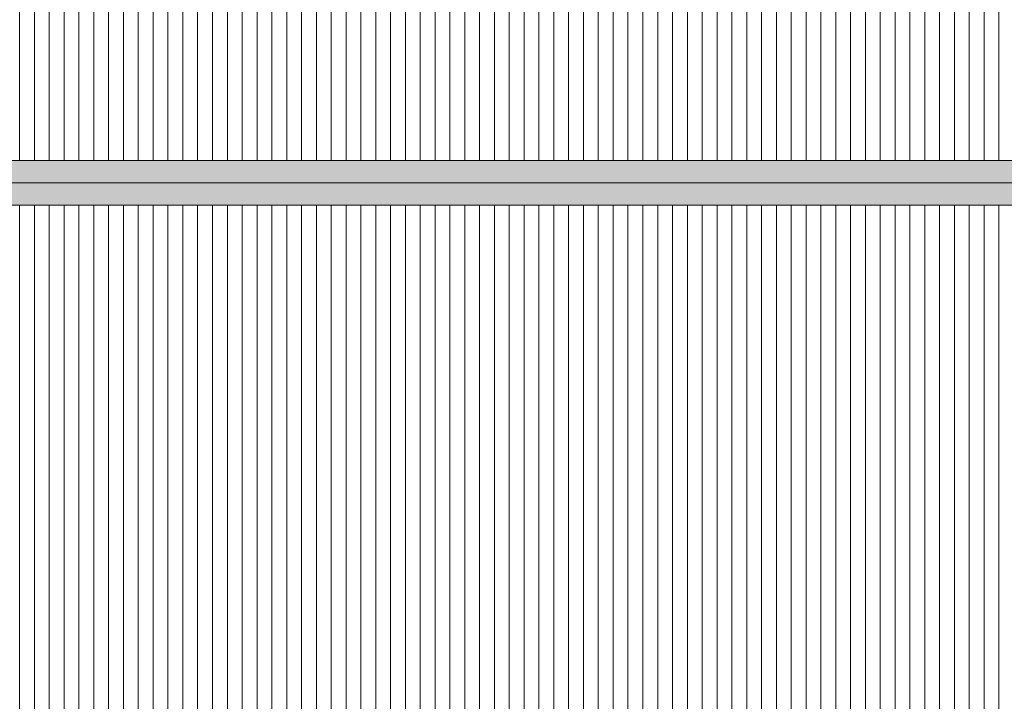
# Model space of a CAD drawing. Header units: millimetres. Extents: x 992 to 119315, y -26483 to 33271.
# Tile 45 of 110: x 65002 to 78272, y 11831 to 21018. Entities that reach past the tile are written whole.
import ezdxf

# ---------------------------------------------------------------- set-up
doc = ezdxf.new("R2010")
doc.units = ezdxf.units.MM
doc.layers.add('A-ROOF', color=132, linetype='Continuous', lineweight=9)
doc.layers.add('A-ROOF-PATT', color=132, linetype='Continuous', lineweight=9)

# ---------------------------------------------------------------- blocks, each defined once
blk = doc.blocks.new('Cumeeira5 - Cumeeira-5176386-PLANTA DE CAIMENTO DE PISOS - COBERTURA')
at = {"layer": 'A-ROOF', "lineweight": 5}
for points in [[(-29147, 18820), (23280, 18820), (23280, 19120), (-29147, 19120), (-29147, 19006)], [(23280, 18519), (23280, 18820), (-29147, 18820), (-29147, 18519), (23259, 18519)]]:
    blk.add_hatch(color=71, dxfattribs=at).paths.add_polyline_path(points)
at = {"layer": 'A-ROOF', "color": 250, "lineweight": 5}
for p, q in [((-29147, 19120), (23280, 19120)), ((-29147, 18820), (23280, 18820)), ((23280, 18519), (-29147, 18519))]:
    blk.add_line(p, q, dxfattribs=at)
blk = doc.blocks.new('BE-PMSa-MOD-ARQ-ESCOLA-EX-000-R_0056_rvt-1-PLANTA DE CAIMENTO DE PISOS - COBERTURA')
at = {"layer": 'A-ROOF-PATT', "lineweight": 5}
h = blk.add_hatch(dxfattribs=at)
h.set_pattern_fill('FP_2', color=71, style=0, pattern_type=2)
h.set_pattern_definition([(270, (0, 313.11), (200, 1e-14), [])])
h.paths.add_polyline_path([(-28907, 19120), (23160, 19120), (23160, 28107), (16800, 28107), (16800, 21228), (10665, 21228), (10665, 28107), (-5965, 28107), (-5965, 21228), (-12095, 21228), (-12095, 28107), (-17455, 28107), (-17455, 21228), (-23590, 21228), (-23590, 28107), (-28907, 28106), (-28907, 20538)])
h.paths.add_polyline_path([(1215, 24809), (1197, 24813), (1184, 24819), (1172, 24830), (1164, 24840), (1159, 24853), (1158, 24870), (1160, 24883), (1167, 24898), (1178, 24910), (1188, 24917), (1202, 24923), (1218, 24924), (1233, 24921), (1246, 24915), (1258, 24904), (1266, 24892), (1271, 24881), (1272, 24864), (1270, 24851), (1263, 24836), (1252, 24823), (1241, 24816), (1226, 24811), (1216, 24809)])
h = blk.add_hatch(dxfattribs=at)
h.set_pattern_fill('FP_3', color=71, style=0, pattern_type=2)
h.set_pattern_definition([(90, (0, 59.55), (-200, 1e-14), [])])
h.paths.add_polyline_path([(-28907, 9532), (23160, 9532), (23160, 18519), (-28907, 18519), (-28907, 9817)])
h.paths.add_polyline_path([(15371, 16586), (15360, 16588), (15352, 16592), (15346, 16598), (15343, 16604), (15341, 16608), (15340, 16618), (15343, 16628), (15347, 16635), (15352, 16640), (15358, 16644), (15366, 16646), (15371, 16647), (15382, 16644), (15389, 16640), (15395, 16634), (15398, 16631), (15400, 16624), (15401, 16615), (15399, 16605), (15395, 16598), (15389, 16592), (15382, 16588), (15377, 16587)])
at = {"layer": 'A-ROOF', "color": 250, "lineweight": 5}
blk.add_blockref('Cumeeira5 - Cumeeira-5176386-PLANTA DE CAIMENTO DE PISOS - COBERTURA', (0, 0), dxfattribs=at)

msp = doc.modelspace()

# ---------------------------------------------------------------- block references
at = {"lineweight": 5}
msp.add_blockref('BE-PMSa-MOD-ARQ-ESCOLA-EX-000-R_0056_rvt-1-PLANTA DE CAIMENTO DE PISOS - COBERTURA', (90605, 0), dxfattribs=at)

doc.saveas('drawing.dxf')
